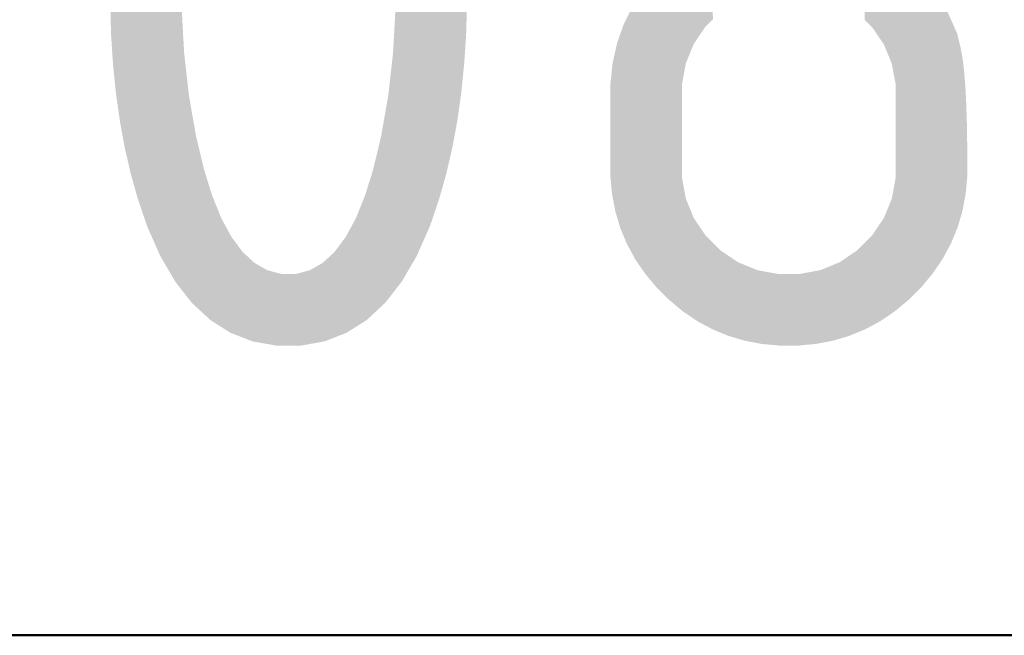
# Model space of a CAD drawing. Header units: millimetres. Extents: x 0 to 21000, y 0 to 14850.
# Tile 23 of 56: x 14309 to 14481, y 250 to 358. Entities that reach past the tile are written whole.
import ezdxf

# ---------------------------------------------------------------- set-up
doc = ezdxf.new("R2010")
doc.units = ezdxf.units.MM
doc.layers.add('Standard', color=7, linetype='Continuous', lineweight=25)

msp = doc.modelspace()

# ---------------------------------------------------------------- linework, layer by layer
at = {"layer": 'Standard', "color": 7, "linetype": 'Continuous', "lineweight": 50, "transparency": 33554687}
msp.add_line((20750, 250), (1000, 250), dxfattribs=at)
at = {"layer": 'Standard', "color": 7, "linetype": 'Continuous', "lineweight": 25, "transparency": 33554687}
msp.add_line((11500, 250), (20750, 250), dxfattribs=at)
msp.add_line((11500, 250), (20750, 250), dxfattribs=at)
msp.add_line((11500, 250), (20750, 250), dxfattribs=at)
for points in [[(14374.91, 367.02), (14374.91, 415.88), (14376.03, 311.83)], [(14376.03, 311.83), (14374.91, 415.88), (14376.03, 414.46)], [(14336.46, 311.79), (14335.16, 412.27), (14336.46, 414.5)], [(14336.46, 311.79), (14336.46, 414.5), (14337.58, 310.36)], [(14337.58, 310.36), (14336.46, 414.5), (14337.58, 359.29)], [(14376.03, 311.83), (14376.03, 414.46), (14377.33, 314.07)], [(14377.33, 314.07), (14376.03, 414.46), (14377.33, 412.22)], [(14335.16, 314.01), (14333.85, 410.05), (14335.16, 412.27)], [(14335.16, 314.01), (14335.16, 412.27), (14336.46, 311.79)], [(14377.33, 314.07), (14377.33, 412.22), (14378.64, 316.3)], [(14378.64, 316.3), (14377.33, 412.22), (14378.64, 409.98)], [(14333.85, 316.24), (14332.7, 407.44), (14333.85, 410.05)], [(14333.85, 316.24), (14333.85, 410.05), (14335.16, 314.01)], [(14378.64, 316.3), (14378.64, 409.98), (14379.79, 318.91)], [(14379.79, 318.91), (14378.64, 409.98), (14379.79, 407.37)], [(14332.7, 318.84), (14331.54, 404.85), (14332.7, 407.44)], [(14332.7, 318.84), (14332.7, 407.44), (14333.85, 316.24)], [(14379.79, 318.91), (14379.79, 407.37), (14380.95, 321.52)], [(14380.95, 321.52), (14379.79, 407.37), (14380.95, 404.76)], [(14331.54, 321.44), (14330.54, 401.87), (14331.54, 404.85)], [(14331.54, 321.44), (14331.54, 404.85), (14332.7, 318.84)], [(14380.95, 321.52), (14380.95, 404.76), (14381.95, 324.51)], [(14381.95, 324.51), (14380.95, 404.76), (14381.95, 401.78)], [(14330.54, 324.41), (14329.85, 399.84), (14330.54, 401.87)], [(14330.54, 324.41), (14330.54, 401.87), (14331.54, 321.44)], [(14381.95, 324.51), (14381.95, 401.78), (14382.64, 326.54)], [(14382.64, 326.54), (14381.95, 401.78), (14382.64, 399.74)], [(14329.85, 326.45), (14329.25, 397.71), (14329.85, 399.84)], [(14329.85, 326.45), (14329.85, 399.84), (14330.54, 324.41)], [(14382.64, 326.54), (14382.64, 399.74), (14383.24, 328.67)], [(14383.24, 328.67), (14382.64, 399.74), (14383.24, 397.61)], [(14329.25, 328.58), (14328.65, 395.57), (14329.25, 397.71)], [(14329.25, 328.58), (14329.25, 397.71), (14329.85, 326.45)], [(14383.24, 328.67), (14383.24, 397.61), (14383.84, 330.8)], [(14383.84, 330.8), (14383.24, 397.61), (14383.84, 395.48)], [(14328.65, 330.71), (14328.14, 393.34), (14328.65, 395.57)], [(14328.65, 330.71), (14328.65, 395.57), (14329.25, 328.58)], [(14383.84, 330.8), (14383.84, 395.48), (14384.35, 333.03)], [(14384.35, 333.03), (14383.84, 395.48), (14384.35, 393.26)], [(14328.14, 332.94), (14327.62, 391.12), (14328.14, 393.34)], [(14328.14, 332.94), (14328.14, 393.34), (14328.65, 330.71)], [(14384.35, 333.03), (14384.35, 393.26), (14384.87, 335.26)], [(14384.87, 335.26), (14384.35, 393.26), (14384.87, 391.03)], [(14425.01, 346.37), (14425.01, 392.4), (14425.34, 348.18)], [(14425.34, 348.18), (14425.01, 392.4), (14425.34, 390.59)], [(14462.34, 346.35), (14462.01, 390.59), (14462.34, 392.4)], [(14327.62, 335.17), (14327.19, 388.79), (14327.62, 391.12)], [(14327.62, 335.17), (14327.62, 391.12), (14328.14, 332.94)], [(14384.87, 335.26), (14384.87, 391.03), (14385.3, 337.57)], [(14385.3, 337.57), (14384.87, 391.03), (14385.3, 388.71)], [(14425.34, 348.18), (14425.34, 390.59), (14425.68, 350)], [(14425.68, 350), (14425.34, 390.59), (14425.68, 388.77)], [(14462, 348.14), (14461.67, 388.77), (14462, 390.55)], [(14462.01, 348.11), (14462, 390.55), (14462.01, 390.59)], [(14462, 348.14), (14462, 390.55), (14462.01, 348.11)], [(14462.01, 348.11), (14462.01, 390.59), (14462.34, 346.35)], [(14327.19, 337.49), (14326.77, 386.47), (14327.19, 388.79)], [(14327.19, 337.49), (14327.19, 388.79), (14327.62, 335.17)], [(14385.3, 337.57), (14385.3, 388.71), (14385.72, 339.89)], [(14385.72, 339.89), (14385.3, 388.71), (14385.72, 386.39)], [(14425.68, 350), (14425.68, 388.77), (14426.36, 351.66)], [(14426.36, 351.66), (14425.68, 388.77), (14426.36, 387.11)], [(14461.66, 349.94), (14460.99, 387.11), (14461.66, 388.75)], [(14461.67, 349.89), (14461.66, 388.75), (14461.67, 388.77)], [(14461.66, 349.94), (14461.66, 388.75), (14461.67, 349.89)], [(14461.67, 349.89), (14461.67, 388.77), (14462, 348.14)], [(14326.77, 339.82), (14326.43, 384.05), (14326.77, 386.47)], [(14326.77, 339.82), (14326.77, 386.47), (14327.19, 337.49)], [(14385.72, 339.89), (14385.72, 386.39), (14386.07, 342.31)], [(14386.07, 342.31), (14385.72, 386.39), (14386.07, 383.98)], [(14426.36, 351.66), (14426.36, 387.11), (14427.04, 353.32)], [(14427.04, 353.32), (14426.36, 387.11), (14427.04, 385.45)], [(14460.98, 351.6), (14460.31, 385.45), (14460.98, 387.09)], [(14460.99, 351.58), (14460.98, 387.09), (14460.99, 387.11)], [(14460.98, 351.6), (14460.98, 387.09), (14460.99, 351.58)], [(14460.99, 351.58), (14460.99, 387.11), (14461.66, 349.94)], [(14326.43, 342.24), (14326.08, 381.63), (14326.43, 384.05)], [(14326.43, 342.24), (14326.43, 384.05), (14326.77, 339.82)], [(14386.07, 342.31), (14386.07, 383.98), (14386.41, 344.72)], [(14386.41, 344.72), (14386.07, 383.98), (14386.41, 381.56)], [(14427.04, 353.32), (14427.04, 385.45), (14428.05, 354.84)], [(14428.05, 354.84), (14427.04, 385.45), (14428.05, 383.94)], [(14428.05, 354.84), (14428.05, 383.94), (14429.07, 356.34)], [(14429.07, 356.34), (14428.05, 383.94), (14429.07, 382.42)], [(14459.27, 354.77), (14458.28, 382.42), (14459.27, 383.9)], [(14459.3, 354.73), (14459.27, 383.9), (14459.3, 383.94)], [(14459.27, 354.77), (14459.27, 383.9), (14459.3, 354.73)], [(14460.3, 353.26), (14459.3, 383.94), (14460.3, 385.42)], [(14459.3, 354.73), (14459.3, 383.94), (14460.3, 353.26)], [(14460.31, 353.22), (14460.3, 385.42), (14460.31, 385.45)], [(14460.3, 353.26), (14460.3, 385.42), (14460.31, 353.22)], [(14460.31, 353.22), (14460.31, 385.45), (14460.98, 351.6)], [(14429.07, 356.34), (14429.07, 382.42), (14430.43, 357.71)], [(14458.24, 356.29), (14456.92, 381.06), (14458.24, 382.39)], [(14458.28, 356.24), (14458.24, 382.39), (14458.28, 382.42)], [(14458.24, 356.29), (14458.24, 382.39), (14458.28, 356.24)], [(14458.28, 356.24), (14458.28, 382.42), (14459.27, 354.77)], [(14326.08, 344.66), (14325.82, 379.11), (14326.08, 381.63)], [(14326.08, 344.66), (14326.08, 381.63), (14326.43, 342.24)], [(14386.41, 344.72), (14386.41, 381.56), (14386.66, 347.23)], [(14386.66, 347.23), (14386.41, 381.56), (14386.66, 379.05)], [(14456.92, 357.61), (14456.92, 381.06), (14458.24, 356.29)], [(14325.82, 347.18), (14325.57, 376.59), (14325.82, 379.11)], [(14325.82, 347.18), (14325.82, 379.11), (14326.08, 344.66)], [(14386.66, 347.23), (14386.66, 379.05), (14386.92, 349.74)], [(14386.92, 349.74), (14386.66, 379.05), (14386.92, 376.54)], [(14325.57, 349.69), (14325.39, 373.98), (14325.57, 376.59)], [(14325.57, 349.69), (14325.57, 376.59), (14325.82, 347.18)], [(14386.92, 349.74), (14386.92, 376.54), (14387.1, 352.35)], [(14387.1, 352.35), (14386.92, 376.54), (14387.1, 373.93)], [(14325.39, 352.3), (14325.23, 371.37), (14325.39, 373.98)], [(14325.39, 352.3), (14325.39, 373.98), (14325.57, 349.69)], [(14387.1, 352.35), (14387.1, 373.93), (14387.27, 354.95)], [(14387.27, 354.95), (14387.1, 373.93), (14387.27, 371.33)], [(14325.23, 354.92), (14325.14, 368.66), (14325.23, 371.37)], [(14325.23, 354.92), (14325.23, 371.37), (14325.39, 352.3)], [(14387.27, 354.95), (14387.27, 371.33), (14387.35, 357.65)], [(14325.14, 357.63), (14325.14, 368.66), (14325.23, 354.92)], [(14423.95, 307.64), (14423.44, 368.21), (14423.95, 368.59)], [(14425.01, 346.37), (14423.95, 368.59), (14425.01, 369.39)], [(14423.95, 307.64), (14423.95, 368.59), (14425.01, 306.75)], [(14425.01, 306.75), (14423.95, 368.59), (14425.01, 329.94)], [(14425.01, 329.94), (14423.95, 368.59), (14425.01, 346.37)], [(14462.34, 346.35), (14462.34, 369.39), (14463.4, 307.64)], [(14463.4, 307.64), (14462.34, 369.39), (14463.4, 368.59)], [(14463.4, 307.64), (14463.4, 368.59), (14464.59, 308.62)], [(14464.59, 308.62), (14463.4, 368.59), (14464.59, 367.69)], [(14374.91, 359.29), (14374.91, 367.02), (14376.03, 311.83)], [(14422.07, 309.31), (14421.61, 366.5), (14422.07, 366.93)], [(14422.74, 308.64), (14422.07, 366.93), (14422.74, 367.56)], [(14422.07, 309.31), (14422.07, 366.93), (14422.74, 308.64)], [(14423.44, 308.06), (14422.74, 367.56), (14423.44, 368.21)], [(14422.74, 308.64), (14422.74, 367.56), (14423.44, 308.06)], [(14423.44, 308.06), (14423.44, 368.21), (14423.95, 307.64)], [(14464.59, 308.62), (14464.59, 367.69), (14464.61, 308.64)], [(14464.61, 308.64), (14464.59, 367.69), (14464.61, 367.67)], [(14464.61, 308.64), (14464.61, 367.67), (14465.74, 309.78)], [(14465.74, 309.78), (14464.61, 367.67), (14465.74, 366.5)], [(14420.47, 310.93), (14419.53, 364.28), (14420.47, 365.38)], [(14420.7, 310.69), (14420.47, 365.38), (14420.7, 365.66)], [(14420.47, 310.93), (14420.47, 365.38), (14420.7, 310.69)], [(14421.61, 309.78), (14420.7, 365.66), (14421.61, 366.5)], [(14420.7, 310.69), (14420.7, 365.66), (14421.61, 309.78)], [(14421.61, 309.78), (14421.61, 366.5), (14422.07, 309.31)], [(14465.74, 309.78), (14465.74, 366.5), (14466.43, 310.47)], [(14466.43, 310.47), (14465.74, 366.5), (14466.43, 365.79)], [(14466.43, 310.47), (14466.43, 365.79), (14466.89, 310.93)], [(14466.89, 310.93), (14466.43, 365.79), (14466.89, 365.31)], [(14466.89, 310.93), (14466.89, 365.31), (14467.88, 312.12)], [(14467.88, 312.12), (14466.89, 365.31), (14467.88, 364.28)], [(14419.46, 312.12), (14418.47, 363.04), (14419.46, 364.2)], [(14419.53, 312.05), (14419.46, 364.2), (14419.53, 364.28)], [(14419.46, 312.12), (14419.46, 364.2), (14419.53, 312.05)], [(14419.53, 312.05), (14419.53, 364.28), (14420.47, 310.93)], [(14467.88, 312.12), (14467.88, 364.28), (14468.26, 312.58)], [(14468.26, 312.58), (14467.88, 364.28), (14468.26, 363.89)], [(14468.26, 312.58), (14468.26, 363.89), (14468.88, 313.33)], [(14468.88, 313.33), (14468.26, 363.89), (14468.88, 362.98)], [(14417.37, 314.94), (14416.76, 360.52), (14417.37, 361.44)], [(14417.61, 314.59), (14417.37, 361.44), (14417.61, 361.8)], [(14417.37, 314.94), (14417.37, 361.44), (14417.61, 314.59)], [(14418.36, 313.5), (14417.61, 361.8), (14418.36, 362.91)], [(14417.61, 314.59), (14417.61, 361.8), (14418.36, 313.5)], [(14418.47, 313.33), (14418.36, 362.91), (14418.47, 363.04)], [(14418.36, 313.5), (14418.36, 362.91), (14418.47, 313.33)], [(14418.47, 313.33), (14418.47, 363.04), (14419.46, 312.12)], [(14468.88, 313.33), (14468.88, 362.98), (14469.68, 314.51)], [(14469.68, 314.51), (14468.88, 362.98), (14469.68, 361.8)], [(14469.68, 314.51), (14469.68, 361.8), (14469.74, 314.59)], [(14469.74, 314.59), (14469.68, 361.8), (14469.74, 361.72)], [(14469.74, 314.59), (14469.74, 361.72), (14470.59, 315.85)], [(14470.59, 315.85), (14469.74, 361.72), (14470.59, 360.45)], [(14416.4, 316.52), (14416.05, 359.27), (14416.4, 359.97)], [(14416.76, 315.85), (14416.4, 359.97), (14416.76, 360.52)], [(14416.4, 316.52), (14416.4, 359.97), (14416.76, 315.85)], [(14416.76, 315.85), (14416.76, 360.52), (14417.37, 314.94)], [(14470.59, 315.85), (14470.59, 360.45), (14471.1, 316.8)], [(14471.1, 316.8), (14470.59, 360.45), (14471.1, 359.7)], [(14471.1, 316.8), (14471.1, 359.7), (14471.3, 317.17)], [(14471.3, 317.17), (14471.1, 359.7), (14471.3, 359.24)], [(14337.58, 310.36), (14337.58, 359.29), (14337.78, 310.1)], [(14337.78, 310.1), (14337.58, 359.29), (14337.78, 355.53)], [(14374.91, 310.4), (14374.71, 355.53), (14374.91, 359.29)], [(14374.91, 310.4), (14374.91, 359.29), (14376.03, 311.83)], [(14415.62, 317.97), (14415.34, 357.84), (14415.62, 358.41)], [(14416.05, 317.17), (14415.62, 358.41), (14416.05, 359.27)], [(14415.62, 317.97), (14415.62, 358.41), (14416.05, 317.17)], [(14416.05, 317.17), (14416.05, 359.27), (14416.4, 316.52)], [(14471.3, 317.17), (14471.3, 359.24), (14472.02, 318.5)], [(14472.02, 318.5), (14471.3, 359.24), (14472.02, 357.61)], [(14414.76, 319.88), (14414.24, 355.19), (14414.76, 356.64)], [(14414.83, 319.7), (14414.76, 356.64), (14414.83, 356.84)], [(14414.76, 319.88), (14414.76, 356.64), (14414.83, 319.7)], [(14415.34, 318.5), (14414.83, 356.84), (14415.34, 357.84)], [(14414.83, 319.7), (14414.83, 356.84), (14415.34, 318.5)], [(14415.34, 318.5), (14415.34, 357.84), (14415.62, 317.97)], [(14472.02, 318.5), (14472.02, 357.61), (14472.11, 318.71)], [(14472.11, 318.71), (14472.02, 357.61), (14472.11, 357.41)], [(14472.11, 318.71), (14472.11, 357.41), (14472.59, 319.88)], [(14472.59, 319.88), (14472.11, 357.41), (14472.59, 356.32)], [(14472.59, 319.88), (14472.59, 356.32), (14473.12, 321.16)], [(14473.12, 321.16), (14472.59, 356.32), (14473.12, 355.11)], [(14337.78, 310.1), (14337.78, 355.53), (14337.92, 309.92)], [(14337.92, 309.92), (14337.78, 355.53), (14337.92, 353.06)], [(14374.71, 310.14), (14374.57, 353.06), (14374.71, 355.53)], [(14374.71, 310.14), (14374.71, 355.53), (14374.91, 310.4)], [(14414.19, 321.26), (14413.77, 353.84), (14414.19, 355.05)], [(14414.24, 321.14), (14414.19, 355.05), (14414.24, 355.19)], [(14414.19, 321.26), (14414.19, 355.05), (14414.24, 321.14)], [(14414.24, 321.14), (14414.24, 355.19), (14414.76, 319.88)], [(14473.12, 321.16), (14473.12, 355.11), (14473.16, 321.26)], [(14473.16, 321.26), (14473.12, 355.11), (14473.16, 354.95)], [(14473.16, 321.26), (14473.16, 354.95), (14473.59, 322.7)], [(14473.59, 322.7), (14473.16, 354.95), (14473.59, 353.13)], [(14337.92, 309.92), (14337.92, 353.06), (14337.99, 309.83)], [(14337.99, 309.83), (14337.92, 353.06), (14337.99, 351.77)], [(14374.57, 309.96), (14374.5, 351.77), (14374.57, 353.06)], [(14374.57, 309.96), (14374.57, 353.06), (14374.71, 310.14)], [(14413.66, 323.07), (14413.34, 352.1), (14413.66, 353.53)], [(14413.77, 322.7), (14413.66, 353.53), (14413.77, 353.84)], [(14413.66, 323.07), (14413.66, 353.53), (14413.77, 322.7)], [(14413.77, 322.7), (14413.77, 353.84), (14414.19, 321.26)], [(14473.59, 322.7), (14473.59, 353.13), (14473.71, 323.1)], [(14473.71, 323.1), (14473.59, 353.13), (14473.71, 352.63)], [(14337.99, 309.83), (14337.99, 351.77), (14338.4, 309.31)], [(14338.4, 309.31), (14337.99, 351.77), (14338.4, 348.12)], [(14374.5, 309.87), (14374.09, 348.12), (14374.5, 351.77)], [(14374.5, 309.87), (14374.5, 351.77), (14374.57, 309.96)], [(14413.27, 324.52), (14413.05, 350.82), (14413.27, 351.78)], [(14413.34, 324.15), (14413.27, 351.78), (14413.34, 352.1)], [(14413.27, 324.52), (14413.27, 351.78), (14413.34, 324.15)], [(14413.34, 324.15), (14413.34, 352.1), (14413.66, 323.07)], [(14473.71, 323.1), (14473.71, 352.63), (14473.98, 324.02)], [(14473.98, 324.02), (14473.71, 352.63), (14473.98, 351.21)], [(14473.98, 324.02), (14473.98, 351.21), (14474.01, 324.15)], [(14474.01, 324.15), (14473.98, 351.21), (14474.01, 350.98)], [(14412.88, 326.58), (14412.77, 349.02), (14412.88, 350.03)], [(14413.05, 325.65), (14412.88, 350.03), (14413.05, 350.82)], [(14412.88, 326.58), (14412.88, 350.03), (14413.05, 325.65)], [(14413.05, 325.65), (14413.05, 350.82), (14413.27, 324.52)], [(14474.01, 324.15), (14474.01, 350.98), (14474.11, 324.63)], [(14474.11, 324.63), (14474.01, 350.98), (14474.11, 350.41)], [(14474.11, 324.63), (14474.11, 350.41), (14474.22, 325.23)], [(14474.22, 325.23), (14474.11, 350.41), (14474.22, 349.45)], [(14474.22, 325.23), (14474.22, 349.45), (14474.3, 325.65)], [(14474.3, 325.65), (14474.22, 349.45), (14474.3, 348.72)], [(14338.4, 309.31), (14338.4, 348.12), (14338.82, 308.78)], [(14338.82, 308.78), (14338.4, 348.12), (14338.82, 344.46)], [(14374.09, 309.34), (14373.68, 344.46), (14374.09, 348.12)], [(14374.09, 309.34), (14374.09, 348.12), (14374.5, 309.87)], [(14412.63, 328.71), (14412.48, 346.33), (14412.63, 347.66)], [(14412.68, 328.11), (14412.63, 347.66), (14412.68, 348.18)], [(14412.63, 328.71), (14412.63, 347.66), (14412.68, 328.11)], [(14412.77, 327.15), (14412.68, 348.18), (14412.77, 349.02)], [(14412.68, 328.11), (14412.68, 348.18), (14412.77, 327.15)], [(14412.77, 327.15), (14412.77, 349.02), (14412.88, 326.58)], [(14474.3, 325.65), (14474.3, 348.72), (14474.32, 325.78)], [(14474.32, 325.78), (14474.3, 348.72), (14474.32, 348.49)], [(14474.32, 325.78), (14474.32, 348.49), (14474.41, 326.26)], [(14474.41, 326.26), (14474.32, 348.49), (14474.41, 347.36)], [(14412.48, 330.27), (14412.48, 346.33), (14412.63, 328.71)], [(14462.34, 329.94), (14462.34, 346.35), (14463.4, 307.64)], [(14474.41, 326.26), (14474.41, 347.36), (14474.51, 326.74)], [(14474.51, 326.74), (14474.41, 347.36), (14474.51, 346.23)], [(14474.51, 326.74), (14474.51, 346.23), (14474.58, 327.12)], [(14474.58, 327.12), (14474.51, 346.23), (14474.58, 344.94)], [(14338.82, 308.78), (14338.82, 344.46), (14339.37, 308.07)], [(14339.37, 308.07), (14338.82, 344.46), (14339.37, 341.24)], [(14373.68, 308.81), (14373.12, 341.24), (14373.68, 344.46)], [(14373.68, 308.81), (14373.68, 344.46), (14374.09, 309.34)], [(14474.58, 327.12), (14474.58, 344.94), (14474.58, 327.15)], [(14474.58, 327.15), (14474.58, 344.94), (14474.58, 344.83)], [(14474.58, 327.15), (14474.58, 344.83), (14474.65, 327.9)], [(14474.65, 327.9), (14474.58, 344.83), (14474.65, 343.64)], [(14474.65, 327.9), (14474.65, 343.64), (14474.71, 328.54)], [(14474.71, 328.54), (14474.65, 343.64), (14474.71, 342.18)], [(14339.37, 308.07), (14339.37, 341.24), (14339.43, 308.02)], [(14339.43, 308.02), (14339.37, 341.24), (14339.43, 340.91)], [(14339.43, 308.02), (14339.43, 340.91), (14340.05, 307.45)], [(14340.05, 307.45), (14339.43, 340.91), (14340.05, 337.35)], [(14373.06, 308.05), (14372.44, 337.35), (14373.06, 340.91)], [(14373.12, 308.1), (14373.06, 340.91), (14373.12, 341.24)], [(14373.06, 308.05), (14373.06, 340.91), (14373.12, 308.1)], [(14373.12, 308.1), (14373.12, 341.24), (14373.68, 308.81)], [(14474.71, 328.54), (14474.71, 342.18), (14474.72, 328.71)], [(14474.72, 328.71), (14474.71, 342.18), (14474.72, 341.75)], [(14474.72, 328.71), (14474.72, 341.75), (14474.76, 329.11)], [(14474.76, 329.11), (14474.72, 341.75), (14474.76, 340.71)], [(14474.76, 329.11), (14474.76, 340.71), (14474.8, 329.51)], [(14474.8, 329.51), (14474.76, 340.71), (14474.8, 339.08)], [(14474.8, 329.51), (14474.8, 339.08), (14474.83, 329.87)], [(14474.83, 329.87), (14474.8, 339.08), (14474.83, 337.45)], [(14340.05, 307.45), (14340.05, 337.35), (14340.88, 306.68)], [(14340.88, 306.68), (14340.05, 337.35), (14340.88, 333.89)], [(14372.44, 307.47), (14371.62, 333.89), (14372.44, 337.35)], [(14372.44, 307.47), (14372.44, 337.35), (14373.06, 308.05)], [(14474.83, 329.87), (14474.83, 337.45), (14474.85, 330.07)], [(14474.85, 330.07), (14474.83, 337.45), (14474.85, 335.66)], [(14474.85, 330.07), (14474.85, 335.66), (14474.87, 330.27)], [(14474.87, 330.27), (14474.85, 335.66), (14474.87, 333.86)], [(14340.88, 306.68), (14340.88, 333.89), (14340.98, 306.59)], [(14340.98, 306.59), (14340.88, 333.89), (14340.98, 333.45)], [(14371.62, 306.71), (14371.51, 333.45), (14371.62, 333.89)], [(14371.62, 306.71), (14371.62, 333.89), (14372.44, 307.47)], [(14340.98, 306.59), (14340.98, 333.45), (14341.5, 306.1)], [(14341.5, 306.1), (14340.98, 333.45), (14341.5, 331.3)], [(14371.51, 306.61), (14370.99, 331.3), (14371.51, 333.45)], [(14371.51, 306.61), (14371.51, 333.45), (14371.62, 306.71)], [(14341.5, 306.1), (14341.5, 331.3), (14342.21, 305.45)], [(14342.21, 305.45), (14341.5, 331.3), (14342.21, 329.03)], [(14370.99, 306.12), (14370.28, 329.03), (14370.99, 331.3)], [(14370.99, 306.12), (14370.99, 331.3), (14371.51, 306.61)], [(14342.21, 305.45), (14342.21, 329.03), (14342.58, 305.1)], [(14342.58, 305.1), (14342.21, 329.03), (14342.58, 327.83)], [(14370.28, 305.46), (14369.91, 327.84), (14370.28, 329.03)], [(14370.28, 305.46), (14370.28, 329.03), (14370.99, 306.12)], [(14425.01, 306.75), (14425.01, 329.94), (14425.15, 306.64)], [(14425.15, 306.64), (14425.01, 329.94), (14425.15, 329.2)], [(14425.15, 306.64), (14425.15, 329.2), (14425.34, 306.51)], [(14425.34, 306.51), (14425.15, 329.2), (14425.34, 328.13)], [(14462.2, 306.64), (14462.01, 328.13), (14462.2, 329.2)], [(14462.34, 306.75), (14462.2, 329.2), (14462.34, 329.94)], [(14462.2, 306.64), (14462.2, 329.2), (14462.34, 306.75)], [(14462.34, 306.75), (14462.34, 329.94), (14463.4, 307.64)], [(14342.58, 305.1), (14342.58, 327.83), (14342.92, 304.89)], [(14342.92, 304.89), (14342.58, 327.83), (14342.92, 326.77)], [(14369.91, 305.11), (14369.57, 326.77), (14369.91, 327.84)], [(14369.91, 305.11), (14369.91, 327.84), (14370.28, 305.46)], [(14425.34, 306.51), (14425.34, 328.13), (14425.68, 306.28)], [(14425.68, 306.28), (14425.34, 328.13), (14425.68, 326.32)], [(14462.01, 306.51), (14461.67, 326.32), (14462.01, 328.13)], [(14462.01, 306.51), (14462.01, 328.13), (14462.2, 306.64)], [(14342.92, 304.89), (14342.92, 326.77), (14343.71, 304.38)], [(14343.71, 304.38), (14342.92, 326.77), (14343.71, 324.83)], [(14369.57, 304.9), (14368.78, 324.83), (14369.57, 326.77)], [(14369.57, 304.9), (14369.57, 326.77), (14369.91, 305.11)], [(14425.68, 306.28), (14425.68, 326.32), (14426.36, 305.81)], [(14426.36, 305.81), (14425.68, 326.32), (14426.36, 324.66)], [(14461.67, 306.27), (14460.99, 324.66), (14461.67, 326.32)], [(14461.67, 306.27), (14461.67, 326.32), (14462.01, 306.51)], [(14343.71, 304.38), (14343.71, 324.83), (14344.34, 303.98)], [(14344.34, 303.98), (14343.71, 324.83), (14344.34, 323.28)], [(14368.78, 304.4), (14368.15, 323.27), (14368.78, 324.83)], [(14368.78, 304.4), (14368.78, 324.83), (14369.57, 304.9)], [(14426.36, 305.81), (14426.36, 324.66), (14426.41, 305.78)], [(14426.41, 305.78), (14426.36, 324.66), (14426.41, 324.54)], [(14426.41, 305.78), (14426.41, 324.54), (14427.04, 305.35)], [(14427.04, 305.35), (14426.41, 324.54), (14427.04, 322.99)], [(14460.95, 305.78), (14460.31, 322.99), (14460.95, 324.55)], [(14460.99, 305.81), (14460.95, 324.55), (14460.99, 324.66)], [(14460.95, 305.78), (14460.95, 324.55), (14460.99, 305.81)], [(14460.99, 305.81), (14460.99, 324.66), (14461.67, 306.27)], [(14344.34, 303.98), (14344.34, 323.28), (14344.5, 303.88)], [(14344.5, 303.88), (14344.34, 323.28), (14344.5, 322.89)], [(14344.5, 303.88), (14344.5, 322.89), (14345.38, 303.33)], [(14345.38, 303.33), (14344.5, 322.89), (14345.38, 321.26)], [(14367.99, 303.9), (14367.11, 321.26), (14367.99, 322.89)], [(14368.15, 304), (14367.99, 322.89), (14368.15, 323.27)], [(14367.99, 303.9), (14367.99, 322.89), (14368.15, 304)], [(14368.15, 304), (14368.15, 323.27), (14368.78, 304.4)], [(14427.04, 305.35), (14427.04, 322.99), (14427.66, 304.93)], [(14427.66, 304.93), (14427.04, 322.99), (14427.66, 322.06)], [(14427.66, 304.93), (14427.66, 322.06), (14428.05, 304.71)], [(14428.05, 304.71), (14427.66, 322.06), (14428.05, 321.48)], [(14459.69, 304.93), (14459.3, 321.48), (14459.69, 322.06)], [(14460.31, 305.35), (14459.69, 322.06), (14460.31, 322.99)], [(14459.69, 304.93), (14459.69, 322.06), (14460.31, 305.35)], [(14460.31, 305.35), (14460.31, 322.99), (14460.95, 305.78)], [(14345.38, 303.33), (14345.38, 321.26), (14346.1, 302.87)], [(14346.1, 302.87), (14345.38, 321.26), (14346.1, 319.93)], [(14367.11, 303.34), (14366.39, 319.93), (14367.11, 321.26)], [(14367.11, 303.34), (14367.11, 321.26), (14367.99, 303.9)], [(14428.05, 304.71), (14428.05, 321.48), (14428.98, 304.21)], [(14428.98, 304.21), (14428.05, 321.48), (14428.98, 320.1)], [(14428.98, 304.21), (14428.98, 320.1), (14429.07, 304.17)], [(14429.07, 304.17), (14428.98, 320.1), (14429.07, 319.97)], [(14458.37, 304.21), (14458.28, 319.97), (14458.37, 320.1)], [(14459.3, 304.71), (14458.37, 320.1), (14459.3, 321.48)], [(14458.37, 304.21), (14458.37, 320.1), (14459.3, 304.71)], [(14459.3, 304.71), (14459.3, 321.48), (14459.69, 304.93)], [(14346.1, 302.87), (14346.1, 319.93), (14346.26, 302.81)], [(14346.26, 302.81), (14346.1, 319.93), (14346.26, 319.64)], [(14346.26, 302.81), (14346.26, 319.64), (14347.22, 302.44)], [(14347.22, 302.44), (14346.26, 319.64), (14347.22, 318.35)], [(14366.23, 302.82), (14365.27, 318.35), (14366.23, 319.64)], [(14366.39, 302.88), (14366.23, 319.64), (14366.39, 319.93)], [(14366.23, 302.82), (14366.23, 319.64), (14366.39, 302.88)], [(14366.39, 302.88), (14366.39, 319.93), (14367.11, 303.34)], [(14429.07, 304.17), (14429.07, 319.97), (14430.31, 303.5)], [(14430.31, 303.5), (14429.07, 319.97), (14430.31, 318.73)], [(14430.31, 303.5), (14430.31, 318.73), (14430.43, 303.45)], [(14430.43, 303.45), (14430.31, 318.73), (14430.43, 318.61)], [(14430.43, 303.45), (14430.43, 318.61), (14431.68, 302.93)], [(14431.68, 302.93), (14430.43, 318.61), (14431.68, 317.35)], [(14456.92, 303.45), (14455.67, 317.35), (14456.92, 318.61)], [(14457.05, 303.5), (14456.92, 318.61), (14457.05, 318.74)], [(14456.92, 303.45), (14456.92, 318.61), (14457.05, 303.5)], [(14458.28, 304.17), (14457.05, 318.74), (14458.28, 319.97)], [(14457.05, 303.5), (14457.05, 318.74), (14458.28, 304.17)], [(14458.28, 304.17), (14458.28, 319.97), (14458.37, 304.21)], [(14347.22, 302.44), (14347.22, 318.35), (14348.01, 302.13)], [(14348.01, 302.13), (14347.22, 318.35), (14348.01, 317.28)], [(14348.01, 302.13), (14348.01, 317.28), (14348.18, 302.06)], [(14348.18, 302.06), (14348.01, 317.28), (14348.18, 317.05)], [(14348.18, 302.06), (14348.18, 317.05), (14349.22, 301.65)], [(14349.22, 301.65), (14348.18, 317.05), (14349.22, 316.08)], [(14364.31, 302.07), (14363.27, 316.08), (14364.31, 317.05)], [(14364.48, 302.14), (14364.31, 317.05), (14364.48, 317.28)], [(14364.31, 302.07), (14364.31, 317.05), (14364.48, 302.14)], [(14365.27, 302.45), (14364.48, 317.28), (14365.27, 318.35)], [(14364.48, 302.14), (14364.48, 317.28), (14365.27, 302.45)], [(14365.27, 302.45), (14365.27, 318.35), (14366.23, 302.82)], [(14431.68, 302.93), (14431.68, 317.35), (14431.78, 302.89)], [(14431.78, 302.89), (14431.68, 317.35), (14431.78, 317.25)], [(14431.78, 302.89), (14431.78, 317.25), (14433.06, 302.36)], [(14433.06, 302.36), (14431.78, 317.25), (14433.06, 316.38)], [(14455.57, 302.89), (14454.29, 316.38), (14455.57, 317.25)], [(14455.67, 302.93), (14455.57, 317.25), (14455.67, 317.35)], [(14455.57, 302.89), (14455.57, 317.25), (14455.67, 302.93)], [(14455.67, 302.93), (14455.67, 317.35), (14456.92, 303.45)], [(14349.22, 301.65), (14349.22, 316.08), (14349.92, 301.39)], [(14349.92, 301.39), (14349.22, 316.08), (14349.92, 315.44)], [(14349.92, 301.39), (14349.92, 315.44), (14350.27, 301.32)], [(14350.27, 301.32), (14349.92, 315.44), (14350.27, 315.11)], [(14350.27, 301.32), (14350.27, 315.11), (14351.39, 301.12)], [(14351.39, 301.12), (14350.27, 315.11), (14351.39, 314.46)], [(14362.22, 301.33), (14361.09, 314.46), (14362.22, 315.11)], [(14362.57, 301.39), (14362.22, 315.11), (14362.57, 315.44)], [(14362.22, 301.33), (14362.22, 315.11), (14362.57, 301.39)], [(14363.27, 301.66), (14362.57, 315.44), (14363.27, 316.08)], [(14362.57, 301.39), (14362.57, 315.44), (14363.27, 301.66)], [(14363.27, 301.66), (14363.27, 316.08), (14364.31, 302.07)], [(14433.06, 302.36), (14433.06, 316.38), (14433.29, 302.29)], [(14433.29, 302.29), (14433.06, 316.38), (14433.29, 316.23)], [(14433.29, 302.29), (14433.29, 316.23), (14434.5, 301.93)], [(14434.5, 301.93), (14433.29, 316.23), (14434.5, 315.41)], [(14434.5, 301.93), (14434.5, 315.41), (14434.8, 301.84)], [(14434.8, 301.84), (14434.5, 315.41), (14434.8, 315.21)], [(14434.8, 301.84), (14434.8, 315.21), (14435.94, 301.5)], [(14435.94, 301.5), (14434.8, 315.21), (14435.94, 314.74)], [(14452.55, 301.84), (14451.41, 314.74), (14452.55, 315.21)], [(14452.85, 301.93), (14452.55, 315.21), (14452.85, 315.41)], [(14452.55, 301.84), (14452.55, 315.21), (14452.85, 301.93)], [(14454.06, 302.29), (14452.85, 315.41), (14454.06, 316.23)], [(14452.85, 301.93), (14452.85, 315.41), (14454.06, 302.29)], [(14454.29, 302.36), (14454.06, 316.23), (14454.29, 316.38)], [(14454.06, 302.29), (14454.06, 316.23), (14454.29, 302.36)], [(14454.29, 302.36), (14454.29, 316.38), (14455.57, 302.89)], [(14351.39, 301.12), (14351.39, 314.46), (14351.98, 301.01)], [(14351.98, 301.01), (14351.39, 314.46), (14351.98, 314.13)], [(14351.98, 301.01), (14351.98, 314.13), (14352.52, 300.92)], [(14352.52, 300.92), (14351.98, 314.13), (14352.52, 313.82)], [(14352.52, 300.92), (14352.52, 313.82), (14353.74, 300.7)], [(14353.74, 300.7), (14352.52, 313.82), (14353.74, 313.49)], [(14353.74, 300.7), (14353.74, 313.49), (14354.03, 300.64)], [(14354.03, 300.64), (14353.74, 313.49), (14354.03, 313.41)], [(14354.03, 300.64), (14354.03, 313.41), (14354.95, 300.64)], [(14354.95, 300.64), (14354.03, 313.41), (14354.95, 313.17)], [(14358.46, 300.64), (14357.54, 313.17), (14358.46, 313.41)], [(14358.76, 300.7), (14358.46, 313.41), (14358.76, 313.49)], [(14358.46, 300.64), (14358.46, 313.41), (14358.76, 300.7)], [(14359.97, 300.92), (14358.76, 313.49), (14359.97, 313.82)], [(14358.76, 300.7), (14358.76, 313.49), (14359.97, 300.92)], [(14360.51, 301.02), (14359.97, 313.82), (14360.51, 314.13)], [(14359.97, 300.92), (14359.97, 313.82), (14360.51, 301.02)], [(14361.09, 301.12), (14360.51, 314.13), (14361.09, 314.46)], [(14360.51, 301.02), (14360.51, 314.13), (14361.09, 301.12)], [(14361.09, 301.12), (14361.09, 314.46), (14362.22, 301.33)], [(14435.94, 301.5), (14435.94, 314.74), (14436.45, 301.4)], [(14436.45, 301.4), (14435.94, 314.74), (14436.45, 314.53)], [(14436.45, 301.4), (14436.45, 314.53), (14437.44, 301.21)], [(14437.44, 301.21), (14436.45, 314.53), (14437.44, 314.12)], [(14437.44, 301.21), (14437.44, 314.12), (14438.11, 301.09)], [(14438.11, 301.09), (14437.44, 314.12), (14438.11, 313.85)], [(14438.11, 301.09), (14438.11, 313.85), (14438.94, 300.93)], [(14438.94, 300.93), (14438.11, 313.85), (14438.94, 313.69)], [(14438.94, 300.93), (14438.94, 313.69), (14439.91, 300.84)], [(14439.91, 300.84), (14438.94, 313.69), (14439.91, 313.5)], [(14439.91, 300.84), (14439.91, 313.5), (14440.5, 300.79)], [(14440.5, 300.79), (14439.91, 313.5), (14440.5, 313.4)], [(14440.5, 300.79), (14440.5, 313.4), (14441.72, 300.68)], [(14441.72, 300.68), (14440.5, 313.4), (14441.72, 313.17)], [(14446.85, 300.79), (14445.63, 313.17), (14446.85, 313.4)], [(14447.44, 300.84), (14446.85, 313.4), (14447.44, 313.5)], [(14446.85, 300.79), (14446.85, 313.4), (14447.44, 300.84)], [(14448.41, 300.93), (14447.44, 313.5), (14448.41, 313.69)], [(14447.44, 300.84), (14447.44, 313.5), (14448.41, 300.93)], [(14449.24, 301.09), (14448.41, 313.69), (14449.24, 313.85)], [(14448.41, 300.93), (14448.41, 313.69), (14449.24, 301.09)], [(14449.91, 301.21), (14449.24, 313.85), (14449.91, 314.12)], [(14449.24, 301.09), (14449.24, 313.85), (14449.91, 301.21)], [(14450.9, 301.4), (14449.91, 314.12), (14450.9, 314.53)], [(14449.91, 301.21), (14449.91, 314.12), (14450.9, 301.4)], [(14451.41, 301.5), (14450.9, 314.53), (14451.41, 314.74)], [(14450.9, 301.4), (14450.9, 314.53), (14451.41, 301.5)], [(14451.41, 301.5), (14451.41, 314.74), (14452.55, 301.84)], [(14354.95, 300.64), (14354.95, 313.17), (14356.24, 300.64)], [(14356.24, 300.64), (14354.95, 313.17), (14356.24, 313.17)], [(14356.24, 300.64), (14356.24, 313.17), (14357.54, 300.64)], [(14357.54, 300.64), (14356.24, 313.17), (14357.54, 313.17)], [(14357.54, 300.64), (14357.54, 313.17), (14358.46, 300.64)], [(14441.72, 300.68), (14441.72, 313.17), (14442.06, 300.64)], [(14442.06, 300.64), (14441.72, 313.17), (14442.06, 313.17)], [(14442.06, 300.64), (14442.06, 313.17), (14443.68, 300.64)], [(14443.68, 300.64), (14442.06, 313.17), (14443.68, 313.17)], [(14443.68, 300.64), (14443.68, 313.17), (14445.29, 300.64)], [(14445.29, 300.64), (14443.68, 313.17), (14445.29, 313.17)], [(14445.29, 300.64), (14445.29, 313.17), (14445.63, 300.67)], [(14445.63, 300.67), (14445.29, 313.17), (14445.63, 313.17)], [(14445.63, 300.67), (14445.63, 313.17), (14446.85, 300.79)]]:
    msp.add_solid(points, dxfattribs=at)

doc.saveas('drawing.dxf')
